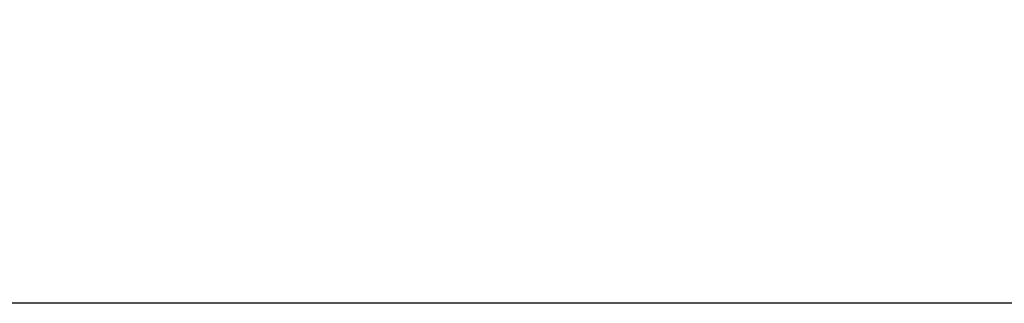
# Model space of a CAD drawing. Header units: millimetres. Extents: x -490 to 6690, y -115 to 152.
# Tile 125 of 256: x -126 to -10, y 21 to 54. Entities that reach past the tile are written whole.
import ezdxf

# ---------------------------------------------------------------- set-up
doc = ezdxf.new("R2010")
doc.units = ezdxf.units.MM
doc.layers.add('151', color=253, linetype='Continuous')

# ---------------------------------------------------------------- blocks, each defined once
blk = doc.blocks.new('UG_SURFACE_001')
at = {"layer": '151', "color": 252, "linetype": 'Continuous', "lineweight": 35}
for points in [[(490, -6.2, 2202.5), (490, 133.2, 2202.5), (-490, 133.2, 2202.5), (-490, -6.2, 2202.5)], [(-340, -6.2, 2052.5), (-340, 133.2, 2052.5), (340, 133.2, 2052.5), (340, -6.2, 2052.5)]]:
    blk.add_3dface(points, dxfattribs=at)
blk = doc.blocks.new('UG_SURFACE_061')
at = {"layer": '151', "color": 254, "linetype": 'Continuous', "lineweight": 35}
for points in [[(325.25, -10, 2032.75), (325.25, 136.75, 2032.75), (-325.25, 136.75, 2032.75), (-325.25, -10, 2032.75)], [(301.25, 131.75, 2008.75), (301.25, 5, 2008.75), (-301.25, 5, 2008.75), (-301.25, 131.75, 2008.75)]]:
    blk.add_3dface(points, dxfattribs=at)
blk = doc.blocks.new('UG_SURFACE_062')
at = {"layer": '151', "color": 7, "linetype": 'Continuous', "lineweight": 35}
for points in [[(301.25, 5, 2008.75), (301.25, 131.75, 2008.75), (-301.25, 131.75, 2008.75), (-301.25, 5, 2008.75)], [(-301, 5, 2008.5), (-301, 131.75, 2008.5), (301, 131.75, 2008.5), (301, 5, 2008.5)]]:
    blk.add_3dface(points, dxfattribs=at)

msp = doc.modelspace()

# ---------------------------------------------------------------- linework, layer by layer
at = {"layer": '151', "linetype": 'Continuous', "lineweight": -3}
for p, q in [((317.5, 21, 2025), (-317.5, 21, 2025)), ((313, 21, 2020.5), (-313, 21, 2020.5))]:
    msp.add_line(p, q, dxfattribs=at)

# ---------------------------------------------------------------- block references
for name in ['UG_SURFACE_062', 'UG_SURFACE_061', 'UG_SURFACE_001']:
    msp.add_blockref(name, (0, 0), dxfattribs=at)

doc.saveas('drawing.dxf')
